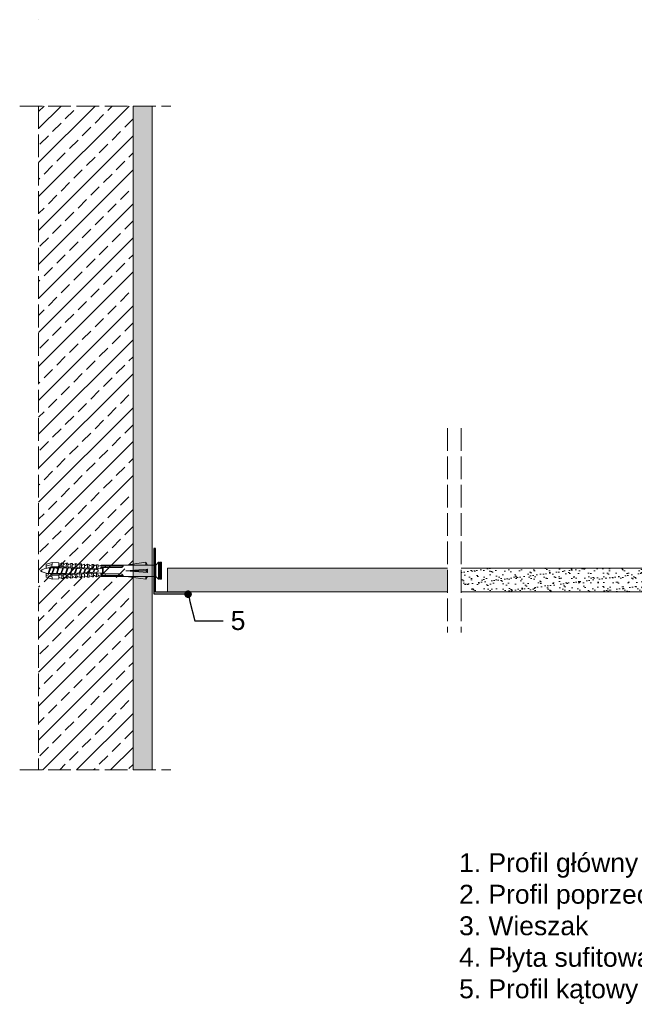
# Model space of a CAD drawing. Header units: millimetres. Extents: x -276 to 514, y -2154 to -831.
# Tile 1 of 6: x -276 to 49, y -2154 to -1634. Entities that reach past the tile are written whole.
import ezdxf
from ezdxf import colors
from ezdxf.entities.mleader import LeaderData, LeaderLine
from ezdxf.math import Vec2, Vec3

# ---------------------------------------------------------------- set-up
doc = ezdxf.new("R2010")
doc.units = ezdxf.units.MM
doc.linetypes.add('ACAD_ISO02W100', pattern=[15, 12, -3])
doc.layers.get('0').update_dxf_attribs({"lineweight": 5})
for name, color, linetype, lineweight in [('_RIGIPS G-K', 7, 'Continuous', 9), ('_RIGIPS PROFIL', 7, 'Continuous', 9), ('_RIGIPS PŁYTA', 7, 'Continuous', 9), ('KRESKOWANIE', 7, 'Continuous', 9), ('PRZERYWANA', 7, 'ACAD_ISO02W100', 9)]:
    doc.layers.add(name, color=color, linetype=linetype, lineweight=lineweight)
doc.layers.add('A-ANNO-REV-03', color=7, linetype='Continuous')
doc.styles.get("Standard").update_dxf_attribs({"font": 'arial.ttf'})

# ---------------------------------------------------------------- blocks, each defined once
blk = doc.blocks.new('kolek rozprezny komplet 60')
for p, q in [((390.66, 217.01), (390.76, 218.91)), ((393.75, 218.75), (390.71, 217.96)), ((393.81, 219.85), (390.76, 218.91)), ((393.68, 217.35), (393.81, 219.85)), ((397.41, 219.66), (393.81, 219.85)), ((397.31, 217.76), (397.41, 219.66)), ((399, 219.58), (397.82, 218.98)), ((398.9, 217.68), (399, 219.58)), ((399.8, 219.54), (399, 219.58)), ((399.7, 217.64), (399.8, 219.54)), ((401.4, 219.45), (400.22, 218.85)), ((401.3, 217.56), (401.4, 219.45)), ((402.2, 219.41), (401.4, 219.45)), ((402.1, 217.51), (402.2, 219.41)), ((403.8, 219.33), (402.61, 218.72)), ((403.7, 217.43), (403.8, 219.33)), ((404.6, 219.29), (403.8, 219.33)), ((404.5, 217.39), (404.6, 219.29)), ((406.19, 219.2), (405.01, 218.6)), ((406.09, 217.3), (406.19, 219.2)), ((406.99, 219.16), (406.19, 219.2)), ((406.89, 217.26), (406.99, 219.16)), ((408.59, 219.08), (407.41, 218.47)), ((408.49, 217.18), (408.59, 219.08)), ((409.39, 219.03), (408.59, 219.08)), ((409.29, 217.14), (409.39, 219.03)), ((410.99, 218.95), (409.8, 218.35)), ((410.89, 217.05), (410.99, 218.95)), ((412.59, 218.87), (411.4, 218.26)), ((412.49, 216.97), (412.59, 218.87)), ((413.38, 218.82), (412.59, 218.87)), ((413.28, 216.93), (413.38, 218.82)), ((414.98, 218.74), (413.8, 218.14)), ((414.88, 216.84), (414.98, 218.74)), ((415.78, 218.7), (414.98, 218.74)), ((415.68, 216.8), (415.78, 218.7)), ((443.47, 219.95), (432.8, 218.45)), ((443.47, 218.45), (443.47, 219.95)), ((443.47, 219.95), (444.34, 218.45)), ((450.17, 219.95), (448.67, 218.45)), ((450.17, 219.95), (450.17, 210.95)), ((450.67, 219.95), (450.17, 219.95)), ((450.67, 219.95), (450.67, 210.95)), ((450.67, 219.35), (451.17, 219.95)), ((451.17, 219.95), (451.67, 219.95)), ((451.17, 219.95), (451.17, 210.95)), ((451.67, 219.95), (451.67, 210.95)), ((393.15, 216.88), (390.66, 217.01)), ((393.15, 214.02), (390.66, 213.89)), ((390.66, 213.89), (390.76, 211.99)), ((391.67, 216.95), (392.67, 216.95)), ((392.67, 216.95), (391.67, 213.95)), ((391.67, 213.95), (391.71, 213.45)), ((391.71, 213.45), (392.07, 213.95)), ((392.67, 216.95), (392.07, 213.95)), ((393.07, 216.95), (392.07, 213.95)), ((392.07, 213.95), (393.67, 213.95)), ((392.67, 216.95), (393.04, 217.45)), ((393.07, 216.95), (393.04, 217.45)), ((393.07, 216.95), (394.67, 216.95)), ((394.67, 216.95), (393.67, 213.95)), ((393.67, 213.95), (393.7, 213.55)), ((417.38, 216.11), (393.68, 217.35)), ((417.38, 214.79), (393.68, 213.55)), ((393.68, 213.55), (393.81, 211.05)), ((420.47, 216.55), (393.71, 217.95)), ((420.47, 214.35), (393.71, 212.95)), ((393.78, 213.55), (394.07, 213.95)), ((394.67, 216.95), (394.07, 213.95)), ((395.07, 216.95), (394.07, 213.95)), ((394.07, 213.95), (396.07, 213.95)), ((394.67, 216.95), (394.92, 217.29)), ((395.07, 216.95), (395.05, 217.28)), ((395.07, 216.95), (397.07, 216.95)), ((397.07, 216.95), (396.07, 213.95)), ((396.07, 213.95), (396.09, 213.67)), ((396.28, 213.68), (396.47, 213.95)), ((397.07, 216.95), (396.47, 213.95)), ((397.47, 216.95), (396.47, 213.95)), ((396.47, 213.95), (398.47, 213.95)), ((397.07, 216.95), (397.23, 217.17)), ((397.47, 216.95), (397.46, 217.16)), ((397.47, 216.95), (399.47, 216.95)), ((397.67, 217.14), (397.71, 217.74)), ((397.67, 213.76), (397.71, 213.16)), ((398.47, 217.1), (398.5, 217.7)), ((399.47, 216.95), (398.47, 213.95)), ((398.47, 213.95), (398.48, 213.8)), ((398.47, 213.8), (398.5, 213.2)), ((398.77, 213.81), (398.87, 213.95)), ((399.47, 216.95), (398.87, 213.95)), ((399.87, 216.95), (398.87, 213.95)), ((398.87, 213.95), (400.87, 213.95)), ((399.47, 216.95), (399.55, 217.05)), ((399.87, 216.95), (399.87, 217.03)), ((399.87, 216.95), (401.38, 216.95)), ((400.07, 217.02), (400.1, 217.62)), ((400.07, 213.88), (400.1, 213.28)), ((400.87, 216.98), (400.9, 217.58)), ((401.87, 216.92), (400.87, 213.95)), ((400.87, 213.95), (400.88, 213.92)), ((400.87, 213.92), (400.9, 213.32)), ((401.87, 216.92), (401.27, 213.95)), ((402.26, 216.9), (401.27, 213.95)), ((401.27, 213.95), (401.38, 213.95)), ((401.27, 213.94), (401.27, 213.95)), ((402.47, 216.89), (402.5, 217.49)), ((402.47, 214.01), (402.5, 213.41)), ((403.27, 216.85), (403.3, 217.45)), ((403.27, 214.05), (403.3, 213.45)), ((404.22, 216.8), (403.31, 214.05)), ((404.24, 216.8), (403.7, 214.07)), ((403.7, 213.47), (403.8, 211.57)), ((404.62, 216.78), (403.72, 214.07)), ((404.5, 213.51), (404.6, 211.62)), ((404.86, 216.77), (404.9, 217.37)), ((404.86, 214.13), (404.9, 213.53)), ((405.66, 216.73), (405.69, 217.32)), ((405.66, 214.17), (405.69, 213.58)), ((406.58, 216.68), (405.75, 214.18)), ((406.09, 213.6), (406.19, 211.7)), ((406.62, 216.68), (406.12, 214.2)), ((406.98, 216.66), (406.16, 214.2)), ((406.89, 213.64), (406.99, 211.74)), ((407.26, 216.64), (407.29, 217.24)), ((407.26, 214.26), (407.29, 213.66)), ((408.06, 216.6), (408.09, 217.2)), ((408.06, 214.3), (408.09, 213.7)), ((408.94, 216.55), (408.19, 214.31)), ((408.49, 213.72), (408.59, 211.82)), ((408.99, 216.55), (408.55, 214.33)), ((409.34, 216.53), (408.6, 214.33)), ((409.29, 213.76), (409.39, 211.87)), ((409.66, 216.52), (409.69, 217.12)), ((409.66, 214.38), (409.69, 213.79)), ((410.46, 216.47), (410.49, 217.07)), ((410.46, 214.43), (410.49, 213.83)), ((411.3, 216.43), (410.64, 214.44)), ((410.89, 213.85), (410.99, 211.95)), ((411.37, 216.43), (410.98, 214.45)), ((411.69, 216.41), (411.04, 214.46)), ((412.05, 216.39), (412.09, 216.99)), ((412.05, 214.51), (412.09, 213.91)), ((412.49, 213.93), (412.59, 212.03)), ((412.85, 216.35), (412.89, 216.95)), ((412.85, 214.55), (412.89, 213.95)), ((413.66, 216.31), (413.08, 214.56)), ((413.28, 213.97), (413.38, 212.08)), ((413.75, 216.3), (413.4, 214.58)), ((414.05, 216.29), (413.49, 214.58)), ((414.45, 216.27), (414.48, 216.86)), ((414.45, 214.64), (414.48, 214.04)), ((414.88, 214.06), (414.98, 212.16)), ((415.25, 216.22), (415.28, 216.82)), ((415.25, 214.68), (415.28, 214.08)), ((416.02, 216.18), (415.52, 214.69)), ((415.68, 214.1), (415.78, 212.2)), ((416.12, 216.18), (415.83, 214.71)), ((416.41, 216.16), (415.93, 214.71)), ((417.38, 218.62), (416.2, 218.01)), ((417.28, 216.72), (417.38, 218.62)), ((417.28, 214.18), (417.38, 212.29)), ((418.18, 218.57), (417.38, 218.62)), ((418.22, 215.58), (418.01, 214.95)), ((418.08, 216.68), (418.18, 218.57)), ((418.08, 214.22), (418.18, 212.33)), ((419.78, 218.49), (418.59, 217.89)), ((419.68, 216.59), (419.78, 218.49)), ((419.68, 214.31), (419.78, 212.41)), ((430.17, 217.15), (419.71, 217.15)), ((430.17, 213.75), (419.71, 213.75)), ((431.37, 217.95), (419.75, 217.95)), ((448.67, 218.45), (419.77, 218.45)), ((420.47, 217.15), (420.47, 213.75)), ((420.67, 217.15), (420.67, 213.75)), ((420.87, 217.15), (420.87, 213.75)), ((444.34, 216.37), (432.8, 215.45)), ((432.8, 215.45), (443.47, 215.45)), ((444.34, 214.53), (432.8, 215.45)), ((444.34, 216.37), (443.47, 215.45)), ((444.34, 214.53), (443.47, 215.45)), ((444.34, 214.53), (444.34, 216.37)), ((448.67, 218.45), (448.67, 212.45)), ((448.67, 216.95), (448.67, 213.95)), ((393.75, 212.15), (390.71, 212.94)), ((393.81, 211.05), (390.76, 211.99)), ((397.41, 211.24), (393.81, 211.05)), ((397.31, 213.14), (397.41, 211.24)), ((399, 211.32), (397.82, 211.93)), ((398.9, 213.22), (399, 211.32)), ((399.8, 211.36), (399, 211.32)), ((399.7, 213.26), (399.8, 211.36)), ((401.4, 211.45), (400.22, 212.05)), ((401.3, 213.35), (401.4, 211.45)), ((402.2, 211.49), (401.4, 211.45)), ((402.1, 213.39), (402.2, 211.49)), ((403.8, 211.57), (402.61, 212.18)), ((404.6, 211.62), (403.8, 211.57)), ((406.19, 211.7), (405.01, 212.3)), ((406.99, 211.74), (406.19, 211.7)), ((408.59, 211.82), (407.41, 212.43)), ((409.39, 211.87), (408.59, 211.82)), ((410.99, 211.95), (409.8, 212.55)), ((412.59, 212.03), (411.4, 212.64)), ((413.38, 212.08), (412.59, 212.03)), ((414.98, 212.16), (413.8, 212.76)), ((415.78, 212.2), (414.98, 212.16)), ((417.38, 212.29), (416.2, 212.89)), ((418.18, 212.33), (417.38, 212.29)), ((419.78, 212.41), (418.59, 213.01)), ((431.37, 212.95), (419.75, 212.95)), ((448.67, 212.45), (419.77, 212.45)), ((443.47, 210.95), (432.8, 212.45)), ((443.47, 212.45), (443.47, 210.95)), ((443.47, 210.95), (444.34, 212.45)), ((450.17, 210.95), (448.67, 212.45)), ((450.67, 210.95), (450.17, 210.95)), ((450.67, 211.55), (451.17, 210.95)), ((451.17, 210.95), (451.67, 210.95))]:
    blk.add_line(p, q)
for centre, radius, start, end in [((397.68, 219.24), 0.3, 177, 297), ((400.08, 219.12), 0.3, 177, 297), ((402.48, 218.99), 0.3, 177, 297), ((404.87, 218.87), 0.3, 177, 297), ((407.27, 218.74), 0.3, 177, 297), ((393.41, 206.24), 10.85, 99.2038, 121.9083), ((393.41, 224.66), 10.85, 238.0917, 260.7962), ((393.65, 216.85), 0.5, 87, 177), ((393.65, 214.05), 0.5, 183, 273), ((409.67, 218.61), 0.3, 177, 297), ((411.27, 218.53), 0.3, 177, 297), ((413.66, 218.41), 0.3, 177, 297), ((416.06, 218.28), 0.3, 177, 297), ((417.55, 215.45), 0.682, 255.8604, 104.1386), ((418.46, 218.15), 0.3, 177, 297), ((422.67, 216.95), 1, 90, 168.463), ((422.67, 213.95), 1, 191.537, 270), ((430.17, 218.45), 1.3, 270, 0), ((430.17, 212.45), 1.3, 0, 90), ((397.68, 211.66), 0.3, 63, 183), ((400.08, 211.78), 0.3, 63, 183), ((402.48, 211.91), 0.3, 63, 183), ((404.87, 212.03), 0.3, 63, 183), ((407.27, 212.16), 0.3, 63, 183), ((409.67, 212.29), 0.3, 63, 183), ((411.27, 212.37), 0.3, 63, 183), ((413.66, 212.5), 0.3, 63, 183), ((416.06, 212.62), 0.3, 63, 183), ((418.46, 212.75), 0.3, 63, 183)]:
    blk.add_arc(centre, radius, start, end)
blk = doc.blocks.new('_Dot')
at = {"color": 0, "linetype": 'ByBlock', "lineweight": -2}
blk.add_line((-0.5, 0), (-1, 0), dxfattribs=at)
at = {"color": 0, "linetype": 'ByBlock', "const_width": 0.5}
blk.add_lwpolyline([(-0.25, 0, 1), (0.25, 0, 1)], format="xyb", close=True, dxfattribs=at)
blk = doc.blocks.new('kątownik 24x19')
at = {"layer": 'A-ANNO-REV-03'}
for p, q in [((-0.019, -0.0231), (-0.019, 0.0009)), ((-0.019, 0.0009), (0, 0.0009)), ((-0.0181, 0), (-0.0181, -0.0231)), ((0, 0), (-0.0181, 0)), ((0, 0.0009), (0, 0)), ((-0.0181, -0.0231), (-0.019, -0.0231))]:
    blk.add_line(p, q, dxfattribs=at)

msp = doc.modelspace()

# ---------------------------------------------------------------- hatches: boundary and pattern name
at = {"layer": '_RIGIPS PROFIL'}
h = msp.add_hatch(dxfattribs=at)
h.set_pattern_fill('AR-SAND', color=256, scale=0.1, style=0)
h.paths.add_polyline_path([(-49.67, -1923.71), (-197.67, -1923.71), (-197.67, -1936.21), (-49.67, -1936.21)])
h.paths.add_polyline_path([(425.27, -1923.71), (277.26, -1923.71), (277.26, -1936.21), (425.27, -1936.21)])
h.paths.add_polyline_path([(310.04, -1932.72, -1), (309.49, -1930.79, -1)], flags=16)
h = msp.add_hatch(dxfattribs=at)
h.set_pattern_fill('AR-SAND', color=256, scale=0.1, style=0)
h.paths.add_polyline_path([(104.55, -1936.21), (107.55, -1933.21), (107.55, -1923.71), (-42.45, -1923.71), (-42.45, -1936.21)])
at = {"layer": 'KRESKOWANIE'}
h = msp.add_hatch(dxfattribs=at)
h.set_pattern_fill('ANSI33', color=256, scale=2, angle=180, style=0)
h.set_pattern_definition([(225, (-2261.128, -3309.264), (8.980256, -8.980256), []), (225, (-2270.108, -3309.264), (8.980256, -8.980256), [6.35, -3.175])])
h.paths.add_polyline_path([(-215.92, -1679.31), (-265.92, -1679.31), (-265.92, -2030.31), (-215.92, -2030.31)])
h = msp.add_hatch(dxfattribs=at)
h.set_pattern_fill('AR-SAND', color=256, scale=0.1, style=0)
h.set_pattern_definition([(37.5, (-2261.128, -3309.2643), (-0.160003, 4.8941324), [0, -3.8608, 0, -4.318, 0, -4.1275]), (7.5, (-2261.128, -3309.264), (4.495233, 7.168251), [0, -2.0828, 0, -3.4798, 0, -1.3335]), (327.5, (-2264.252, -3309.2643), (7.909924, 0.014372), [0, -1.27, 0, -4.572, 0, -5.969]), (317.5, (-2264.252, -3309.264), (7.635565, 2.229293), [0, -0.635, 0, -2.9972, 0, -3.429])])
h.paths.add_polyline_path([(-205.92, -1679.31), (-215.92, -1679.31), (-215.92, -2030.31), (-205.92, -2030.31)])

# ---------------------------------------------------------------- linework, layer by layer
for p, q in [((-215.92, -1679.31), (-215.92, -2030.31)), ((-205.92, -1679.31), (-205.92, -2030.31))]:
    msp.add_line(p, q)
at = {"layer": '_RIGIPS G-K'}
for p, q in [((-42.45, -1923.71), (107.55, -1923.71)), ((-42.45, -1936.21), (104.55, -1936.21))]:
    msp.add_line(p, q, dxfattribs=at)
at = {"layer": '_RIGIPS PŁYTA'}
for p, q in [((-49.67, -1923.71), (-197.67, -1923.71)), ((-197.67, -1923.71), (-197.67, -1936.21)), ((-49.67, -1936.21), (-197.67, -1936.21))]:
    msp.add_line(p, q, dxfattribs=at)
at = {"layer": 'PRZERYWANA'}
for p, q in [((-275.92, -1679.31), (-195.92, -1679.31)), ((-265.92, -1679.31), (-265.92, -2030.31)), ((-49.67, -1849.61), (-49.67, -1957.64)), ((-42.45, -1849.61), (-42.45, -1957.64)), ((-275.92, -2030.31), (-195.92, -2030.31))]:
    msp.add_line(p, q, dxfattribs=at)

# ---------------------------------------------------------------- block references
msp.add_blockref('kolek rozprezny komplet 60', (-652.6, -2140.46))
at = {"layer": 'A-ANNO-REV-03'}
msp.add_blockref('kątownik 24x19', (-265.92, -1633.66), dxfattribs=at)
at = {"layer": 'A-ANNO-REV-03', "xscale": -1000, "yscale": 1000, "zscale": 1000, "rotation": 180}
msp.add_blockref('kątownik 24x19', (-186.02, -1936.33), dxfattribs=at)

# ---------------------------------------------------------------- texts
at = {"layer": '_RIGIPS G-K', "insert": (-43.49, -2074.36), "char_height": 10, "attachment_point": 1}
msp.add_mtext_dynamic_manual_height_columns('1. Profil główny T15 lub T24, L=3,60m.\\P2. Profil poprzeczny T15 lub T24, L=1,20m lub L=0,60m\\P3. Wieszak\\P4. Płyta sufitowa, krawędź A\\P5. Profil kątowy', width=440.7622, gutter_width=12.5, heights=[0], dxfattribs=at)

# ---------------------------------------------------------------- leaders
at = {"layer": '_RIGIPS G-K'}
ml = msp.add_multileader_mtext('Standard', dxfattribs=at)
ml.set_content('5', color=256)
ml.set_leader_properties()
ml.set_arrow_properties(name='DOT')
ml.build(insert=Vec2(0, 0))
ml.multileader.update_dxf_attribs({"dogleg_length": 15})
ctx = ml.context
ctx.base_point, ctx.char_height, ctx.landing_gap_size, ctx.plane_origin = Vec3(-168.3, -1951.41), 10, 4, Vec3(-218.3, -1820.81)
notes = []
notes.append((ctx, [(0, (1, 1, 0), (-183.3, -1951.41), (1, 0), 15, [(0, [(-186.85, -1937.4)], 0, [])])]))
ctx.mtext.insert, ctx.mtext.flow_direction = Vec3(-164.3, -1946.33), 5
for ctx, leaders in notes:
    for number, flags, end, landing, length, lines in leaders:
        leader = LeaderData()
        leader.index, (leader.has_last_leader_line, leader.has_dogleg_vector, leader.attachment_direction) = number, flags
        leader.last_leader_point, leader.dogleg_vector, leader.dogleg_length = Vec3(end), Vec3(landing), length
        for number, points, colour, breaks in lines:
            line = LeaderLine()
            line.index, line.vertices, line.color, line.breaks = number, Vec3.list(points), colors.encode_raw_color(colour), breaks
            leader.lines.append(line)
        ctx.leaders.append(leader)

doc.saveas('drawing.dxf')
